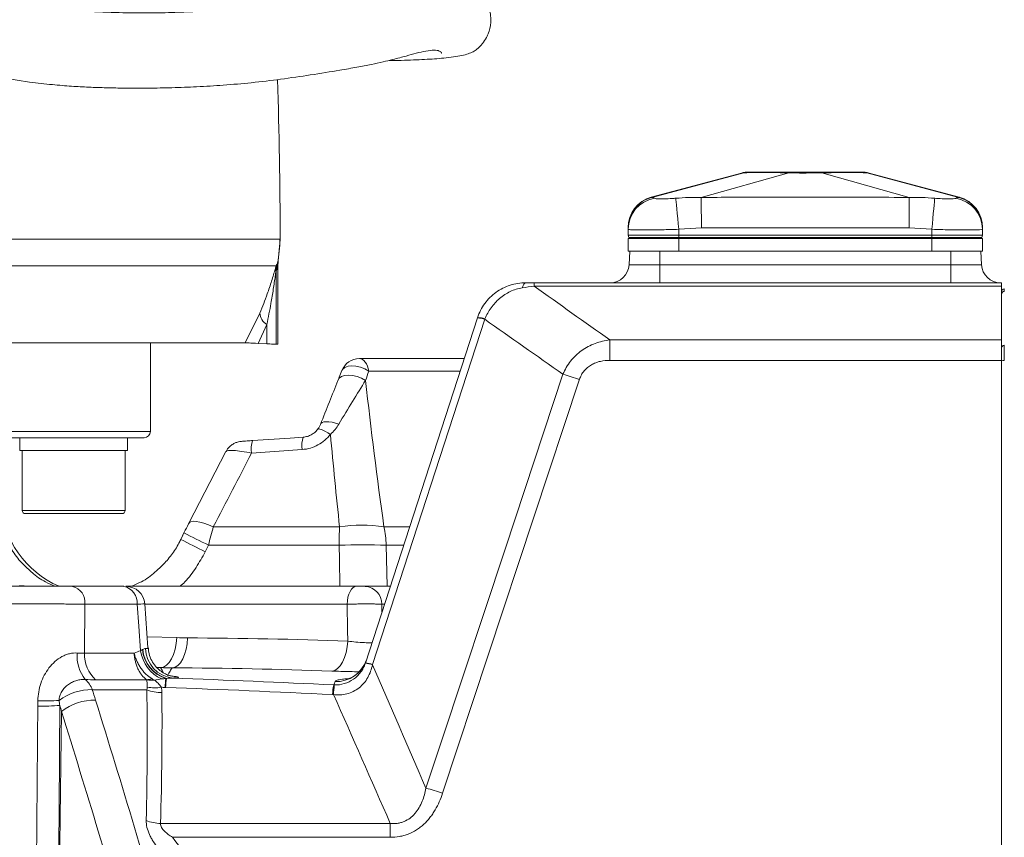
# Model space of a CAD drawing. Header units: millimetres. Extents: x 0 to 8410, y 0 to 5940.
# Tile 63 of 180: x 3878 to 4033, y 2785 to 2914. Entities that reach past the tile are written whole.
import ezdxf

# ---------------------------------------------------------------- set-up
doc = ezdxf.new("R2010")
doc.units = ezdxf.units.MM
doc.header["$LTSCALE"] = 10

msp = doc.modelspace()

# ---------------------------------------------------------------- linework, layer by layer
at = {"color": 7, "linetype": 'Continuous', "lineweight": 0}
for p, q in [((3991.94, 2890.22), (3977.69, 2886.4)), ((4026.37, 2886.4), (4012.12, 2890.22)), ((3985.58, 2886.37), (3985.58, 2886.37)), ((3974.03, 2881.32), (3974.03, 2881.53)), ((3974.03, 2881.32), (3974.03, 2880.37)), ((4030.03, 2881.53), (4030.03, 2881.32)), ((4030.03, 2881.32), (4030.03, 2880.37)), ((3918.73, 2876.33), (3919.01, 2879.73)), ((3919.01, 2880.02), (3919.01, 2879.73)), ((3974.03, 2880.37), (3982.03, 2880.37)), ((3974.12, 2880.02), (3974.03, 2880.37)), ((3974.03, 2877.87), (3974.03, 2879.87)), ((3982.03, 2879.87), (3974.03, 2879.87)), ((3982.03, 2880.37), (4022.03, 2880.37)), ((4022.03, 2879.87), (3982.03, 2879.87)), ((4022.03, 2880.37), (4030.03, 2880.37)), ((4030.03, 2879.87), (4022.03, 2879.87)), ((4029.93, 2880.02), (4030.03, 2880.37)), ((4030.03, 2877.87), (4030.03, 2879.87)), ((3974.29, 2877.87), (3974.03, 2877.87)), ((3974.29, 2877.87), (3974.18, 2875.71)), ((3974.29, 2877.87), (3979.03, 2877.87)), ((3979.03, 2877.87), (3980, 2877.87)), ((3982.03, 2877.87), (3980, 2877.87)), ((4022.03, 2877.87), (3982.03, 2877.87)), ((4024.06, 2877.87), (4022.03, 2877.87)), ((4024.06, 2877.87), (4025.03, 2877.87)), ((4025.03, 2877.87), (4029.77, 2877.87)), ((4030.03, 2877.87), (4029.77, 2877.87)), ((4029.77, 2877.87), (4029.88, 2875.71)), ((3918.73, 2876.33), (3918.65, 2875.45)), ((3918.65, 2863.14), (3918.65, 2875.45)), ((3959.18, 2872.87), (4033.03, 2872.87)), ((4033.03, 2872.87), (4033.03, 2872.32)), ((4033.03, 2872.32), (4033.03, 2863.82)), ((3932.49, 2812.73), (3950.22, 2867.3)), ((4033.03, 2863.82), (4033.03, 2860.6)), ((3913.5, 2863.37), (3589.77, 2863.37)), ((3898.53, 2849.37), (3898.53, 2863.37)), ((3915.56, 2863.28), (3916.93, 2863.22)), ((3918.39, 2863.15), (3918.65, 2863.14)), ((3931.56, 2860.87), (3948.13, 2860.87)), ((4033.03, 2710.87), (4033.03, 2860.6)), ((3897.53, 2848.37), (3752.03, 2848.37)), ((3877.9, 2848.37), (3877.9, 2846.37)), ((3894.9, 2846.37), (3894.9, 2848.37)), ((3877.9, 2846.37), (3883.14, 2846.37)), ((3878.26, 2846.37), (3878.26, 2836.87)), ((3883.14, 2846.37), (3894.9, 2846.37)), ((3894.53, 2836.87), (3894.53, 2846.37)), ((3910.45, 2846.17), (3904.61, 2834.88)), ((3883.47, 2836.37), (3878.76, 2836.37)), ((3894.03, 2836.37), (3883.47, 2836.37)), ((3903.82, 2833.32), (3903.32, 2832.28)), ((3886.2, 2824.87), (3894.34, 2824.87)), ((3894.64, 2824.87), (3894.64, 2824.87)), ((3894.64, 2824.87), (3931.09, 2824.87)), ((3932.46, 2824.87), (3936.43, 2824.87)), ((3898.13, 2815.12), (3897.61, 2822.09))]:
    msp.add_line(p, q, dxfattribs=at)
at = {"color": 8, "linetype": 'Continuous', "lineweight": 0}
for p, q in [((3977.77, 2886.37), (3992.32, 2890.25)), ((3985.58, 2886.37), (3999.41, 2890.25)), ((4018.47, 2886.37), (4004.65, 2890.25)), ((4026.29, 2886.37), (4011.74, 2890.25)), ((3985.61, 2881.53), (3982.03, 2881.32)), ((3982.03, 2881.32), (3982.03, 2880.37)), ((4018.44, 2881.53), (3985.61, 2881.53)), ((4022.03, 2881.32), (4018.44, 2881.53)), ((4022.03, 2881.32), (4022.03, 2880.37)), ((3724.78, 2879.75), (3918.96, 2879.75)), ((3974.12, 2880.02), (3982.03, 2880.02)), ((3982.03, 2880.02), (3982.03, 2880.37)), ((3982.03, 2880.02), (4022.03, 2880.02)), ((3982.03, 2879.87), (3982.03, 2880.02)), ((3982.03, 2877.87), (3982.03, 2879.87)), ((4022.03, 2880.02), (4022.03, 2880.37)), ((4022.03, 2880.02), (4029.93, 2880.02)), ((4022.03, 2879.87), (4022.03, 2880.02)), ((4022.03, 2877.87), (4022.03, 2879.87)), ((3979.03, 2877.87), (3979.03, 2875.71)), ((4025.03, 2877.87), (4025.03, 2875.71)), ((3918.61, 2875.96), (3918.73, 2876.33)), ((3918.38, 2875.52), (3585.47, 2875.52)), ((3918.53, 2875.03), (3918.39, 2874.79)), ((3918.39, 2874.79), (3918.39, 2863.15)), ((3918.48, 2875.77), (3918.61, 2875.96)), ((3918.65, 2875.45), (3918.53, 2875.03)), ((3974.18, 2875.71), (3979.03, 2875.71)), ((3979.03, 2875.71), (4025.03, 2875.71)), ((3979.03, 2875.71), (3979.03, 2872.87)), ((4025.03, 2875.71), (4025.03, 2872.87)), ((4025.03, 2875.71), (4029.88, 2875.71)), ((3959.18, 2872.32), (3959.18, 2872.87)), ((4033.03, 2872.32), (3959.18, 2872.32)), ((3913.5, 2863.37), (3915.81, 2868.07)), ((3951.36, 2867.09), (3933.63, 2812.52)), ((3916.93, 2866.27), (3915.56, 2863.28)), ((3916.93, 2863.22), (3916.93, 2866.27)), ((3971.14, 2860.6), (3971.14, 2863.82)), ((3971.14, 2863.82), (4033.03, 2863.82)), ((4033.03, 2860.6), (3971.14, 2860.6)), ((3947.49, 2858.9), (3933.04, 2858.9)), ((3966.34, 2857.6), (3944.69, 2792.16)), ((3752.03, 2849.37), (3898.53, 2849.37)), ((3922.52, 2846.5), (3914.51, 2845.95)), ((3878.26, 2836.87), (3883.28, 2836.87)), ((3883.28, 2836.87), (3894.53, 2836.87)), ((3908.46, 2834.28), (3928.41, 2834.28)), ((3935.43, 2834.28), (3939.49, 2834.28)), ((3907.69, 2831.38), (3907.18, 2830.34)), ((3928.34, 2831.38), (3907.69, 2831.38)), ((3935.8, 2831.38), (3935.93, 2824.87)), ((3938.55, 2831.38), (3935.8, 2831.38)), ((3888.16, 2822.03), (3888.09, 2814.28)), ((3896.41, 2822.03), (3888.16, 2822.03)), ((3929.61, 2822.03), (3897.61, 2822.03)), ((3935.09, 2822.03), (3935.12, 2820.82)), ((3935.51, 2822.03), (3935.09, 2822.03)), ((3898, 2816.88), (3902.71, 2816.76)), ((3888.09, 2814.28), (3895.94, 2814.28)), ((3900.12, 2812.02), (3899.55, 2812.04)), ((3897.92, 2810.1), (3889.86, 2810.1)), ((3897.96, 2808.53), (3889.32, 2808.53)), ((3900.12, 2787.39), (3936.43, 2787.39)), ((3936.43, 2785.19), (3936.43, 2787.39)), ((3936.43, 2785.19), (3901.99, 2785.19))]:
    msp.add_line(p, q, dxfattribs=at)
at = {"color": 8, "linetype": 'Continuous', "lineweight": 0, "flags": 128}
for points in [[(4012.13, 2890.22), (4012.05, 2890.22), (4011.74, 2890.25), (4011.74, 2890.25), (4011.74, 2890.25)], [(3977.69, 2886.4), (3977.69, 2886.41), (3977.77, 2886.37), (3977.77, 2886.37), (3977.77, 2886.37)], [(3982.03, 2881.32), (3981.95, 2882.19), (3981.87, 2883.03), (3981.8, 2883.82), (3981.73, 2884.53), (3981.67, 2885.14), (3981.63, 2885.64), (3981.59, 2886), (3981.57, 2886.23)], [(4022.49, 2886.23), (4022.46, 2886), (4022.43, 2885.64), (4022.38, 2885.14), (4022.33, 2884.53), (4022.26, 2883.82), (4022.19, 2883.03), (4022.11, 2882.19), (4022.03, 2881.32)], [(3957.3, 2872.07), (3957.36, 2872.26), (3957.42, 2872.42), (3957.49, 2872.55), (3957.55, 2872.67), (3957.62, 2872.76), (3957.7, 2872.82), (3957.77, 2872.86), (3957.84, 2872.87)], [(3931.56, 2860.87), (3931.8, 2860.84), (3932.03, 2860.73), (3932.26, 2860.56), (3932.46, 2860.33), (3932.65, 2860.04), (3932.81, 2859.7), (3932.94, 2859.31), (3933.04, 2858.9)], [(3928.77, 2858.98), (3928.93, 2859.23), (3929.27, 2859.49), (3929.75, 2859.66), (3930.34, 2859.71), (3931.01, 2859.66), (3931.71, 2859.5), (3932.4, 2859.24), (3933.04, 2858.9)], [(3928.15, 2857.4), (3928.34, 2857.76), (3928.7, 2858.04), (3929.19, 2858.21), (3929.79, 2858.27), (3930.47, 2858.22), (3931.18, 2858.05), (3931.88, 2857.78), (3932.52, 2857.42)], [(3942.07, 2792.96), (3944.58, 2800.55), (3954.62, 2830.89), (3963.72, 2858.4)], [(3924.92, 2849.66), (3924.99, 2849.74), (3925.12, 2849.77), (3925.31, 2849.74), (3925.56, 2849.66), (3925.86, 2849.53), (3926.2, 2849.36), (3926.57, 2849.14), (3926.96, 2848.89)], [(3925.39, 2850.45), (3925.47, 2850.63), (3925.66, 2850.77), (3925.93, 2850.86), (3926.3, 2850.9), (3926.73, 2850.88), (3927.22, 2850.8), (3927.75, 2850.68), (3928.3, 2850.51)], [(3904.61, 2834.88), (3904.68, 2834.96), (3904.91, 2835.09), (3905.26, 2835.15), (3905.74, 2835.12), (3906.31, 2835.02), (3906.97, 2834.84), (3907.69, 2834.59), (3908.46, 2834.28)], [(3928.44, 2824.87), (3928.38, 2829.12), (3928.34, 2831.38)], [(3931.09, 2824.87), (3930.81, 2824.82), (3930.54, 2824.66), (3930.29, 2824.4), (3930.07, 2824.05), (3929.88, 2823.62), (3929.74, 2823.13), (3929.65, 2822.59), (3929.61, 2822.03)], [(3896.97, 2814.69), (3896.68, 2818.55), (3896.41, 2822.03)], [(3929.73, 2816.21), (3929.69, 2817.95), (3929.61, 2822.03)], [(3902.71, 2816.76), (3902.61, 2815.82), (3902.43, 2814.93), (3902.18, 2814.11), (3901.85, 2813.4), (3901.47, 2812.81), (3901.04, 2812.38), (3900.58, 2812.11), (3900.12, 2812.02)], [(3904.39, 2816.72), (3904.32, 2815.8), (3904.17, 2814.91), (3903.93, 2814.1), (3903.63, 2813.39), (3903.27, 2812.8), (3902.86, 2812.37), (3902.41, 2812.09), (3901.95, 2811.99)], [(3929.73, 2816.21), (3929.64, 2815.29), (3929.47, 2814.41), (3929.21, 2813.6), (3928.9, 2812.89), (3928.52, 2812.3), (3928.11, 2811.86), (3927.66, 2811.58), (3927.2, 2811.47)]]:
    msp.add_lwpolyline(points, dxfattribs=at)
at = {"color": 7, "linetype": 'Continuous', "lineweight": 0, "flags": 128}
for points in [[(3914.66, 2847.92), (3920.61, 2848.32), (3922.67, 2848.46)], [(3903.82, 2833.32), (3903.47, 2832.59), (3903.32, 2832.28)]]:
    msp.add_lwpolyline(points, dxfattribs=at)
at = {"color": 7, "linetype": 'Continuous', "lineweight": 0}
for centre, radius, start, end in [((3037.39, 2877.87), 881.64, 0.1394, 1.76205), ((3993.15, 2885.37), 5, 90, 104.1818), ((4010.9, 2885.37), 5, 75.8176, 90), ((3979.03, 2881.59), 5, 105.5802, 180), ((4025.03, 2881.59), 5, 0, 74.4299), ((3974.32, 2880.07), 0.2, 195, 270), ((4029.74, 2880.07), 0.2, 270, 345), ((3971.18, 2875.87), 3, 270, 357), ((4032.88, 2875.87), 3, 183, 270), ((4033.53, 2871.41), 0.5, 95, 180), ((3931.56, 2857.87), 3, 90, 158.3923), ((3897.53, 2849.37), 1, 270, 0), ((3890.3, 2839.07), 15.5, 184, 246.355), ((3878.76, 2836.87), 0.5, 180, 270), ((3894.03, 2836.87), 0.5, 270, 0), ((3894.64, 2821.87), 3, 4.3582, 90.0011)]:
    msp.add_arc(centre, radius, start, end, dxfattribs=at)
at = {"color": 8, "linetype": 'Continuous', "lineweight": 0}
for centre, radius, start, end in [((3979.01, 2881.31), 4.98, 99.531, 179.9038), ((4025.04, 2881.31), 4.98, 0.0964, 80.4688), ((3898.96, 2879.7), 20.01, 349.2213, 0.1218), ((3922.23, 2874.8), 3.91, 169.4759, 184.8587), ((3923.38, 2874.8), 4.99, 168.7956, 180.1422), ((3923.44, 2875.06), 4.91, 169.4293, 180.399), ((4033.49, 2871.04), 0.462, 90.5895, 175.9168), ((3918.14, 2868.27), 2.34, 185.0974, 238.7648), ((3950.22, 2864.07), 3.23, 69.2272, 90.0011), ((3950.39, 2864.56), 2.78, 68.8381, 93.2005), ((4033.49, 2862.52), 0.461, 90.4075, 175.7205), ((4033.38, 2858.44), 2.13, 87.1209, 99.419), ((3947.32, 2800.46), 60.21, 71.5855, 74.1949), ((3926.75, 2847.16), 4.29, 162.3392, 188.9316), ((3918.74, 2846.61), 4.29, 162.3391, 188.9326), ((4003.04, 2830.92), 74.7, 177.4279, 179.6508), ((3931.92, 2810.18), 24.35, 81.7182, 98.2818), ((3920.35, 2830.9), 15.45, 1.7804, 12.6243), ((3958.14, 2936.87), 116.93, 242.3208, 244.4392), ((3957.66, 2935.88), 116.98, 242.3209, 244.4384), ((3932.07, 2675.84), 155.58, 88.6273, 91.3727), ((3885.59, 2822.35), 2.59, 352.7767, 76.3719), ((3893.81, 2822.31), 2.61, 353.84, 78.4911), ((3932.28, 2822.06), 2.81, 359.3071, 86.3399), ((3892.71, 2813.78), 5.78, 174.6101, 219.1277), ((3893.68, 2814.18), 5.6, 178.9436, 226.8894), ((3902.72, 2815.51), 5.81, 188.0795, 245.4975), ((3902.58, 2815.4), 5.35, 185.7287, 252.4113), ((3902.58, 2815.39), 5.31, 185.4924, 253.1493), ((3902.56, 2815.15), 4.81, 181.4599, 264.0199), ((3927.91, 2814.8), 4.99, 267.6715, 341.9714), ((3932.31, 2809.03), 3.67, 69.1373, 87.339), ((3932.49, 2809.5), 3.23, 69.2255, 90.0013), ((3885.99, 2807.41), 3.52, 18.6134, 50.5805), ((3897.74, 2812.72), 2.63, 273.9739, 292.1061), ((3898.63, 2813.87), 3.86, 259.687, 277.8454), ((3920.55, 2807.94), 19.73, 173.1268, 177.2531), ((3920.71, 2807.97), 19.81, 173.2409, 177.3764), ((3936.01, 2807.47), 8.7, 168.0156, 178.1459), ((3940.86, 2807.47), 13.4, 172.2724, 178.8266), ((3889.16, 2800.18), 8.36, 88.8467, 127.3839), ((3900.24, 2813.85), 5.79, 246.7754, 270.9221), ((3899.24, 2814.15), 5.34, 256.9309, 280.5819), ((3881.06, 2849.27), 43.35, 269.5375, 274.1593), ((3882.05, 2852.83), 46.06, 268.3474, 272.53), ((3889.55, 2798.75), 8.12, 87.843, 128.764), ((3925.68, 2735.05), 60.19, 71.5853, 74.1968), ((3900.18, 2793.43), 6.05, 247.2962, 269.3961)]:
    msp.add_arc(centre, radius, start, end, dxfattribs=at)
at = {"color": 7, "linetype": 'Continuous', "lineweight": 0}
for points, knots in [([(3936.06, 2907.98), (3936.77, 2908), (3938.91, 2908.04), (3941.89, 2908.16), (3945.19, 2908.38), (3947.85, 2908.75), (3949.23, 2909.2), (3949.83, 2909.56), (3950.14, 2909.8), (3950.41, 2910.05), (3950.65, 2910.3), (3950.81, 2910.47), (3951.15, 2910.87), (3951.61, 2911.55), (3951.99, 2912.43), (3952.23, 2913.25), (3952.34, 2914.2), (3952.31, 2915.21), (3952.01, 2916.52), (3951.37, 2917.78), (3950.37, 2918.91), (3949.67, 2919.42), (3948.87, 2919.9), (3948, 2920.25), (3947.07, 2920.57), (3945.94, 2920.91), (3944.53, 2921.27), (3942.97, 2921.47), (3941.54, 2921.45), (3940.16, 2921.26), (3938.9, 2920.99), (3937.61, 2920.67), (3936.23, 2920.29), (3934.62, 2919.86), (3932.72, 2919.42), (3930.37, 2918.92), (3927.47, 2918.38), (3924.07, 2917.8), (3920.41, 2917.23), (3916.74, 2916.72), (3913.15, 2916.31), (3909.65, 2915.99), (3906.11, 2915.76), (3902.35, 2915.59), (3898.17, 2915.51), (3893.51, 2915.55), (3888.26, 2915.75), (3883.26, 2916.18), (3878.98, 2916.75), (3875.83, 2917.29), (3873.03, 2917.86), (3870.2, 2918.52), (3866.99, 2919.41), (3863.61, 2920.51), (3860.34, 2921.74), (3857.44, 2922.97), (3854.85, 2924.17), (3852.66, 2925.27), (3850.65, 2926.34), (3848.51, 2927.54), (3845.91, 2929.09), (3842.8, 2931.09), (3839.37, 2933.55), (3836.04, 2936.26), (3833.19, 2938.88), (3831.01, 2941.09), (3829.43, 2942.81), (3827.94, 2944.51), (3826.14, 2946.68), (3823.71, 2949.82), (3820.89, 2953.79), (3817.88, 2958.37), (3813.83, 2964.91), (3808.95, 2973.34), (3803.83, 2982.92), (3799.29, 2991.9), (3795.23, 3000.16), (3791.15, 3008.49), (3787.1, 3016.84), (3783.22, 3025.07), (3779.68, 3032.86), (3776.49, 3039.86), (3773.64, 3045.92), (3771.43, 3050.54), (3769.78, 3054.04), (3768.42, 3056.96), (3766.86, 3060.39), (3765.03, 3064.51), (3763.33, 3068.49), (3761.91, 3072.09), (3760.8, 3075.21), (3759.81, 3078.18), (3758.84, 3081.17), (3758.06, 3083.94), (3757.44, 3086.43), (3757.01, 3088.21), (3756.7, 3089.47), (3756.49, 3090.32), (3756.3, 3091.08), (3756.11, 3091.77), (3755.9, 3092.55), (3755.61, 3093.6), (3755.22, 3095.01), (3754.78, 3096.74), (3754.41, 3098.62), (3754.19, 3099.92), (3754.08, 3100.58)], [0, 0, 0, 0, 0.011317, 0.034136, 0.056251, 0.083006, 0.108895, 0.114881, 0.119557, 0.122939, 0.124171, 0.125118, 0.125845, 0.128292, 0.130088, 0.13212, 0.133748, 0.136013, 0.139427, 0.144045, 0.14696, 0.151496, 0.158019, 0.166511, 0.176866, 0.188021, 0.2025, 0.214535, 0.224381, 0.232338, 0.239809, 0.247181, 0.255755, 0.265145, 0.275885, 0.28786, 0.302828, 0.318941, 0.33415, 0.347979, 0.360555, 0.371982, 0.382635, 0.39381, 0.405645, 0.418177, 0.431603, 0.445987, 0.454902, 0.462337, 0.468327, 0.474587, 0.482061, 0.490749, 0.498212, 0.505119, 0.511436, 0.516803, 0.521182, 0.52638, 0.5331, 0.541377, 0.551299, 0.561424, 0.569937, 0.576719, 0.581649, 0.585005, 0.591379, 0.599837, 0.610514, 0.622479, 0.634697, 0.659227, 0.683976, 0.70273, 0.721753, 0.740829, 0.759799, 0.778542, 0.79619, 0.811721, 0.825188, 0.836744, 0.842828, 0.848752, 0.856481, 0.865988, 0.876956, 0.884487, 0.892646, 0.901618, 0.910561, 0.922027, 0.932591, 0.941881, 0.946457, 0.950562, 0.954192, 0.957347, 0.960473, 0.964974, 0.972041, 0.98069, 0.990321, 1, 1, 1, 1]), ([(3742.47, 3098.01), (3742.64, 3097.05), (3742.98, 3095.23), (3743.48, 3092.87), (3744.01, 3091), (3744.41, 3089.53), (3744.77, 3088.23), (3745.1, 3086.93), (3745.48, 3085.37), (3745.96, 3083.43), (3746.57, 3080.98), (3747.37, 3078.06), (3748.44, 3074.7), (3749.62, 3071.17), (3750.91, 3067.53), (3752.45, 3063.67), (3754.17, 3059.65), (3755.93, 3055.68), (3757.57, 3052.09), (3758.91, 3049.21), (3760.02, 3046.85), (3761.13, 3044.49), (3762.5, 3041.61), (3764.18, 3038.06), (3766.1, 3034), (3768.14, 3029.59), (3770.12, 3025.26), (3772.04, 3021.05), (3773.87, 3017.08), (3775.6, 3013.35), (3777.13, 3010.11), (3778.43, 3007.4), (3779.65, 3004.84), (3781.01, 3002.04), (3782.68, 2998.6), (3784.6, 2994.69), (3786.57, 2990.7), (3788.36, 2987.12), (3789.83, 2984.2), (3791.11, 2981.69), (3792.78, 2978.46), (3795.11, 2974.01), (3798.32, 2968.11), (3802.09, 2961.44), (3805.7, 2955.38), (3808.96, 2950.22), (3811.53, 2946.41), (3813.94, 2943.04), (3816.05, 2940.28), (3817.82, 2938.08), (3819.27, 2936.38), (3820.65, 2934.82), (3822.29, 2933.04), (3824.5, 2930.77), (3827.35, 2928.07), (3830.77, 2925.15), (3834.47, 2922.36), (3838.06, 2919.95), (3841.22, 2918.05), (3843.87, 2916.57), (3846.12, 2915.39), (3848.34, 2914.28), (3850.88, 2913.09), (3853.81, 2911.81), (3857.69, 2910.23), (3862.5, 2908.49), (3868.28, 2906.73), (3873.99, 2905.43), (3878.91, 2904.64), (3882.87, 2904.19), (3885.98, 2903.94), (3888.83, 2903.78), (3891.64, 2903.69), (3894.77, 2903.63), (3898.24, 2903.63), (3902.04, 2903.7), (3906.02, 2903.84), (3910.23, 2904.1), (3914.68, 2904.5), (3919.31, 2905.06), (3924.04, 2905.75), (3927.99, 2906.39), (3931.1, 2906.93), (3933.36, 2907.37), (3935.21, 2907.77), (3936.69, 2908.13), (3937.9, 2908.44), (3939.17, 2908.78), (3940.62, 2909.18), (3942.19, 2909.55), (3943.47, 2909.7), (3944.23, 2909.54), (3944.54, 2909.27), (3944.51, 2909.18), (3944.5, 2909.15)], [0, 0, 0, 0, 0.015166, 0.028612, 0.037468, 0.045026, 0.052213, 0.059224, 0.067182, 0.077783, 0.089676, 0.102573, 0.11573, 0.127908, 0.139299, 0.15042, 0.161572, 0.172797, 0.182763, 0.190462, 0.195789, 0.201622, 0.209285, 0.218751, 0.229904, 0.241602, 0.253702, 0.264214, 0.274898, 0.285147, 0.293822, 0.300839, 0.306925, 0.314403, 0.323477, 0.334756, 0.346296, 0.356139, 0.364213, 0.370557, 0.376931, 0.391161, 0.408048, 0.427409, 0.449003, 0.461125, 0.47306, 0.483364, 0.492038, 0.499102, 0.504571, 0.508854, 0.514856, 0.522957, 0.533041, 0.544948, 0.557899, 0.569206, 0.578716, 0.586502, 0.592585, 0.598227, 0.6056, 0.614236, 0.6228, 0.637663, 0.653452, 0.669294, 0.683664, 0.693744, 0.702302, 0.710108, 0.718304, 0.726917, 0.738289, 0.750373, 0.763472, 0.778245, 0.794828, 0.81336, 0.834024, 0.857018, 0.871967, 0.885277, 0.896822, 0.90647, 0.9141, 0.921096, 0.932803, 0.946017, 0.960856, 0.977508, 0.993864, 1, 1, 1, 1]), ([(3993.4, 2890.37), (3993.35, 2890.37), (3992.98, 2890.37), (3992.63, 2890.3), (3992.32, 2890.25)], [0, 0, 0, 0, 0.143864, 1, 1, 1, 1]), ([(3992.32, 2890.25), (3992.32, 2890.25), (3992.32, 2890.25), (3992.32, 2890.25), (3992.32, 2890.25)], [0, 0, 0, 0, 0.62558, 1, 1, 1, 1]), ([(3993.4, 2890.37), (3993.69, 2890.37), (3994.28, 2890.37), (3996.22, 2890.37), (3998.13, 2890.37), (3999.35, 2890.37), (3999.65, 2890.37)], [0, 0, 0, 0, 0.297415, 0.594125, 0.901491, 1, 1, 1, 1]), ([(3999.65, 2890.37), (3999.63, 2890.37), (3999.56, 2890.37), (3999.48, 2890.3), (3999.41, 2890.25)], [0, 0, 0, 0, 0.143859, 1, 1, 1, 1]), ([(3999.41, 2890.25), (3999.41, 2890.25), (3999.41, 2890.25), (3999.41, 2890.25), (3999.41, 2890.25)], [0, 0, 0, 0, 0.628693, 1, 1, 1, 1]), ([(3999.65, 2890.37), (4000.94, 2890.37), (4002.54, 2890.37), (4004.11, 2890.37), (4004.41, 2890.37)], [0, 0, 0, 0, 0.8080045, 1, 1, 1, 1]), ([(4004.41, 2890.37), (4004.42, 2890.37), (4004.5, 2890.37), (4004.58, 2890.3), (4004.64, 2890.25)], [0, 0, 0, 0, 0.1438558, 1, 1, 1, 1]), ([(4004.41, 2890.37), (4005.29, 2890.37), (4007.05, 2890.37), (4009.15, 2890.37), (4010.27, 2890.37), (4010.58, 2890.37), (4010.66, 2890.37)], [0, 0, 0, 0, 0.297414, 0.594124, 0.90149, 1, 1, 1, 1]), ([(4004.64, 2890.25), (4004.64, 2890.25), (4004.64, 2890.25), (4004.65, 2890.25), (4004.65, 2890.25)], [0, 0, 0, 0, 0.6280476, 1, 1, 1, 1]), ([(4010.66, 2890.37), (4010.71, 2890.37), (4011.07, 2890.37), (4011.43, 2890.3), (4011.74, 2890.25)], [0, 0, 0, 0, 0.1438528, 1, 1, 1, 1]), ([(4011.74, 2890.25), (4011.74, 2890.25), (4011.74, 2890.25), (4011.74, 2890.25), (4011.74, 2890.25)], [0, 0, 0, 0, 0.628693, 1, 1, 1, 1]), ([(3950.23, 2867.34), (3950.49, 2868.15), (3950.87, 2868.89), (3951.87, 2870.26), (3952.46, 2870.85), (3953.48, 2871.59), (3953.84, 2871.81), (3954.58, 2872.19), (3954.97, 2872.35), (3956.18, 2872.74), (3957, 2872.87), (3957.84, 2872.87)], [0, 0, 0, 0, 0.25, 0.25, 0.5, 0.5, 0.625, 0.625, 0.75, 0.75, 1, 1, 1, 1]), ([(3915.56, 2863.28), (3915, 2863.31), (3913.96, 2863.36), (3913.64, 2863.37), (3913.5, 2863.37)], [0, 0, 0, 0, 0.5294672, 1, 1, 1, 1]), ([(3918.39, 2863.15), (3918.3, 2863.15), (3918.14, 2863.16), (3917.45, 2863.19), (3917, 2863.21), (3916.93, 2863.22)], [0, 0, 0, 0, 0.459525, 0.91904, 1, 1, 1, 1]), ([(3928.77, 2858.98), (3928.64, 2858.63), (3928.44, 2858.14), (3928.25, 2857.66), (3928.19, 2857.52)], [0, 0, 0, 0, 0.70064, 1, 1, 1, 1]), ([(3925.39, 2850.45), (3925.87, 2851.67), (3926.34, 2852.86), (3927.26, 2855.18), (3927.72, 2856.31), (3928.15, 2857.4)], [0, 0, 0, 0, 0.5, 0.5, 1, 1, 1, 1]), ([(3922.67, 2848.46), (3922.89, 2848.48), (3923.11, 2848.52), (3923.54, 2848.65), (3923.75, 2848.74), (3924.14, 2848.95), (3924.32, 2849.07), (3924.64, 2849.35), (3924.79, 2849.5), (3924.92, 2849.66)], [0, 0, 0, 0, 0.25, 0.25, 0.5, 0.5, 0.75, 0.75, 1, 1, 1, 1]), ([(3924.92, 2849.66), (3925.02, 2849.79), (3925.11, 2849.92), (3925.27, 2850.18), (3925.34, 2850.31), (3925.39, 2850.45)], [0, 0, 0, 0, 0.5, 0.5, 1, 1, 1, 1]), ([(3913.96, 2847.87), (3913.91, 2847.86), (3913.65, 2847.84), (3913.25, 2847.82), (3912.98, 2847.79), (3912.86, 2847.78), (3912.77, 2847.77), (3912.58, 2847.75), (3912.24, 2847.67), (3911.79, 2847.5), (3911.25, 2847.16), (3910.76, 2846.71), (3910.56, 2846.3), (3910.49, 2846.15)], [0, 0, 0, 0, 0.032199, 0.172508, 0.322027, 0.365985, 0.389554, 0.416662, 0.50197, 0.5981, 0.716559, 0.897643, 1, 1, 1, 1]), ([(3913.96, 2847.87), (3913.96, 2847.87), (3914.16, 2847.88), (3914.41, 2847.9), (3914.66, 2847.92)], [0, 0, 0, 0, 0.014747, 1, 1, 1, 1]), ([(3904.62, 2834.88), (3904.59, 2834.83), (3904.34, 2834.36), (3904.07, 2833.82), (3903.84, 2833.35), (3903.83, 2833.31)], [0, 0, 0, 0, 0.1037616, 0.9365459, 1, 1, 1, 1]), ([(3903.3, 2832.29), (3903.25, 2832.18), (3902.91, 2831.38), (3902.02, 2830.05), (3900.73, 2828.41), (3899.71, 2827.54), (3899.25, 2827.14)], [0, 0, 0, 0, 0.055484, 0.390475, 0.723547, 1, 1, 1, 1]), ([(3879.42, 2827.41), (3879.54, 2827.29), (3880.28, 2826.55), (3881.64, 2825.65), (3882.93, 2825.09), (3883.43, 2824.87)], [0, 0, 0, 0, 0.114723, 0.655078, 1, 1, 1, 1]), ([(3895.5, 2824.87), (3895.94, 2825.06), (3897.18, 2825.57), (3898.45, 2826.38), (3899.17, 2827.06), (3899.27, 2827.15)], [0, 0, 0, 0, 0.326369, 0.914902, 1, 1, 1, 1]), ([(3876.12, 2824.87), (3876.42, 2824.87), (3876.74, 2824.87), (3877.28, 2824.87), (3877.47, 2824.87), (3877.86, 2824.87), (3878.06, 2824.87), (3878.68, 2824.87), (3879.11, 2824.87), (3880.02, 2824.87), (3880.49, 2824.87), (3881.19, 2824.87), (3881.42, 2824.87), (3881.9, 2824.87), (3882.14, 2824.87), (3882.84, 2824.87), (3883.3, 2824.87), (3883.97, 2824.87), (3884.2, 2824.87), (3884.63, 2824.87), (3884.84, 2824.87), (3885.46, 2824.87), (3885.84, 2824.87), (3886.2, 2824.87)], [0, 0, 0, 0, 0.125, 0.125, 0.1875, 0.1875, 0.25, 0.25, 0.375, 0.375, 0.5, 0.5, 0.5625, 0.5625, 0.625, 0.625, 0.75, 0.75, 0.8125, 0.8125, 0.875, 0.875, 1, 1, 1, 1]), ([(3931.09, 2824.87), (3931.2, 2824.87), (3931.33, 2824.87), (3931.59, 2824.87), (3931.73, 2824.87), (3931.98, 2824.87), (3932.1, 2824.87), (3932.31, 2824.87), (3932.39, 2824.87), (3932.46, 2824.87)], [0, 0, 0, 0, 0.25, 0.25, 0.5, 0.5, 0.75, 0.75, 1, 1, 1, 1]), ([(3902, 2810.65), (3902.01, 2810.64), (3902.03, 2810.64), (3901.93, 2810.66), (3901.66, 2810.72), (3901.17, 2810.88), (3900.52, 2811.2), (3899.81, 2811.72), (3899.12, 2812.44), (3898.57, 2813.38), (3898.23, 2814.3), (3898.2, 2814.9), (3898.19, 2815.12)], [0, 0, 0, 0, 0.018389, 0.104148, 0.172574, 0.252741, 0.35795, 0.477864, 0.611173, 0.758419, 0.913962, 1, 1, 1, 1]), ([(3932.59, 2813.04), (3932.58, 2813.01), (3932.49, 2812.64), (3932.1, 2812.04), (3931.52, 2811.31), (3930.91, 2810.81), (3930.38, 2810.49), (3929.98, 2810.31), (3929.73, 2810.23), (3929.63, 2810.21), (3929.66, 2810.21), (3929.66, 2810.21)], [0, 0, 0, 0, 0.009586, 0.157219, 0.293354, 0.420114, 0.541445, 0.667079, 0.805801, 0.970829, 1, 1, 1, 1])]:
    msp.add_open_spline(points, degree=3, knots=knots, dxfattribs=at)
at = {"color": 8, "linetype": 'Continuous', "lineweight": 0}
for points, knots in [([(3992.32, 2890.25), (3992.32, 2890.25), (3992.11, 2890.25), (3991.87, 2890.21), (3991.93, 2890.22), (3991.93, 2890.22)], [0, 0, 0, 0, 0.000023, 0.953789, 1, 1, 1, 1]), ([(3999.41, 2890.25), (3998.8, 2890.26), (3997.55, 2890.28), (3995.89, 2890.29), (3994.46, 2890.29), (3993.19, 2890.29), (3992.63, 2890.26), (3992.32, 2890.25)], [0, 0, 0, 0, 0.189386, 0.384541, 0.567317, 0.756314, 1, 1, 1, 1]), ([(4004.65, 2890.25), (4004.65, 2890.25), (4003.86, 2890.25), (4002.52, 2890.21), (4000.78, 2890.22), (3999.83, 2890.25), (3999.41, 2890.25), (3999.41, 2890.25)], [0, 0, 0, 0, 0.000012, 0.47641, 0.734942, 0.999991, 1, 1, 1, 1]), ([(4011.74, 2890.25), (4011.5, 2890.26), (4011.03, 2890.28), (4009.93, 2890.29), (4008.57, 2890.29), (4006.84, 2890.29), (4005.43, 2890.26), (4004.64, 2890.25)], [0, 0, 0, 0, 0.189386, 0.38454, 0.567317, 0.756315, 1, 1, 1, 1]), ([(3974.03, 2881.53), (3974.08, 2882.08), (3974.19, 2883.18), (3975.01, 2884.64), (3976.21, 2885.8), (3977.25, 2886.18), (3977.77, 2886.37)], [0, 0, 0, 0, 0.250001, 0.5, 0.749999, 1, 1, 1, 1]), ([(3977.77, 2886.37), (3977.77, 2886.37), (3977.95, 2886.37), (3978.02, 2886.38), (3978.13, 2886.28), (3978.19, 2886.23)], [0, 0, 0, 0, 0.000013, 0.497791, 1, 1, 1, 1]), ([(3978.19, 2886.23), (3978.26, 2886.2), (3978.39, 2886.14), (3979.09, 2886.12), (3980.06, 2886.13), (3980.96, 2886.18), (3981.47, 2886.22), (3981.57, 2886.23)], [0, 0, 0, 0, 0.230068, 0.45964, 0.700153, 0.942983, 1, 1, 1, 1]), ([(3981.57, 2886.23), (3982.24, 2886.28), (3983.58, 2886.38), (3984.91, 2886.37), (3985.58, 2886.37), (3985.58, 2886.37)], [0, 0, 0, 0, 0.498894, 0.999985, 1, 1, 1, 1]), ([(3985.58, 2886.37), (3985.58, 2886.37), (3988.92, 2886.37), (3995.58, 2886.41), (4006.55, 2886.42), (4014.18, 2886.37), (4018.47, 2886.37), (4018.47, 2886.37)], [0, 0, 0, 0, 0.000002, 0.304024, 0.608048, 0.999998, 1, 1, 1, 1]), ([(3985.61, 2881.53), (3985.61, 2882.08), (3985.6, 2883.18), (3985.59, 2884.64), (3985.59, 2885.8), (3985.58, 2886.18), (3985.58, 2886.37)], [0, 0, 0, 0, 0.250002, 0.500001, 0.75, 1, 1, 1, 1]), ([(4018.44, 2881.53), (4018.45, 2882.08), (4018.45, 2883.18), (4018.46, 2884.64), (4018.47, 2885.8), (4018.47, 2886.18), (4018.47, 2886.37)], [0, 0, 0, 0, 0.2500015, 0.5000006, 0.7500005, 1, 1, 1, 1]), ([(4018.47, 2886.37), (4018.47, 2886.37), (4019.14, 2886.37), (4020.47, 2886.38), (4021.81, 2886.28), (4022.49, 2886.23)], [0, 0, 0, 0, 0.000015, 0.497798, 1, 1, 1, 1]), ([(4022.49, 2886.23), (4022.88, 2886.2), (4023.67, 2886.14), (4024.7, 2886.12), (4025.49, 2886.13), (4025.81, 2886.18), (4025.86, 2886.22), (4025.87, 2886.23)], [0, 0, 0, 0, 0.230071, 0.459642, 0.700156, 0.942984, 1, 1, 1, 1]), ([(4025.87, 2886.23), (4025.9, 2886.28), (4025.96, 2886.38), (4026.29, 2886.37), (4026.29, 2886.37), (4026.29, 2886.37)], [0, 0, 0, 0, 0.498892, 0.999985, 1, 1, 1, 1]), ([(4026.29, 2886.37), (4026.29, 2886.37), (4026.29, 2886.37), (4026.39, 2886.41), (4026.38, 2886.41), (4026.37, 2886.41)], [0, 0, 0, 0, 0.000003, 0.5, 1, 1, 1, 1]), ([(4026.29, 2886.37), (4026.81, 2886.18), (4027.84, 2885.8), (4029.05, 2884.64), (4029.87, 2883.18), (4029.98, 2882.08), (4030.03, 2881.53)], [0, 0, 0, 0, 0.249998, 0.5, 0.749998, 1, 1, 1, 1]), ([(3982.03, 2881.32), (3981.13, 2881.29), (3979.33, 2881.24), (3976.94, 2881.21), (3975.13, 2881.21), (3974.17, 2881.25), (3974.07, 2881.3), (3974.03, 2881.32)], [0, 0, 0, 0, 0.214554, 0.429112, 0.6436, 0.858065, 1, 1, 1, 1]), ([(4030.03, 2881.32), (4029.94, 2881.29), (4029.76, 2881.24), (4028.39, 2881.21), (4026.36, 2881.21), (4024.11, 2881.25), (4022.62, 2881.3), (4022.03, 2881.32)], [0, 0, 0, 0, 0.214554, 0.429113, 0.6436, 0.858064, 1, 1, 1, 1]), ([(3918.96, 2879.75), (3918.98, 2879.75), (3919, 2879.75), (3919.01, 2879.74), (3919.01, 2879.73)], [0, 0, 0, 0, 0.670226, 1, 1, 1, 1]), ([(3915.81, 2868.07), (3916.22, 2869.09), (3916.92, 2870.82), (3917.69, 2873.16), (3918.15, 2874.74), (3918.33, 2875.35), (3918.38, 2875.52)], [0, 0, 0, 0, 0.372515, 0.632951, 0.899759, 1, 1, 1, 1]), ([(3918.39, 2874.79), (3918.39, 2874.78), (3918.38, 2874.75), (3918.35, 2874.62), (3918.34, 2874.51), (3918.33, 2874.47)], [0, 0, 0, 0, 0.221448, 0.776271, 1, 1, 1, 1]), ([(3918.38, 2875.52), (3918.41, 2875.61), (3918.46, 2875.74), (3918.48, 2875.77), (3918.48, 2875.77)], [0, 0, 0, 0, 0.751971, 1, 1, 1, 1]), ([(3918.33, 2874.47), (3918.3, 2874.28), (3918.19, 2873.5), (3917.94, 2871.8), (3917.53, 2869.26), (3917.15, 2867.39), (3916.93, 2866.27)], [0, 0, 0, 0, 0.080854, 0.3358296, 0.6046551, 1, 1, 1, 1]), ([(3957.3, 2872.07), (3956.96, 2872.03), (3956.64, 2871.95), (3956, 2871.75), (3955.69, 2871.62), (3955.09, 2871.33), (3954.8, 2871.17), (3954.24, 2870.8), (3953.97, 2870.6), (3953.21, 2869.95), (3952.76, 2869.46), (3951.97, 2868.37), (3951.65, 2867.78), (3951.39, 2867.16)], [0, 0, 0, 0, 0.125, 0.125, 0.25, 0.25, 0.375, 0.375, 0.5, 0.5, 0.75, 0.75, 1, 1, 1, 1]), ([(4033.48, 2871.91), (4033.48, 2871.9), (4033.48, 2871.87), (4033.48, 2871.69), (4033.48, 2871.52), (4033.48, 2871.5)], [0, 0, 0, 0, 0.3655, 0.913766, 1, 1, 1, 1]), ([(3963.72, 2858.4), (3963.87, 2858.78), (3964.05, 2859.14), (3964.46, 2859.84), (3964.69, 2860.17), (3965.19, 2860.81), (3965.46, 2861.11), (3966.05, 2861.66), (3966.36, 2861.92), (3967.02, 2862.39), (3967.36, 2862.6), (3968.07, 2862.97), (3968.44, 2863.13), (3969.57, 2863.55), (3970.34, 2863.73), (3971.14, 2863.82)], [0, 0, 0, 0, 0.125, 0.125, 0.25, 0.25, 0.375, 0.375, 0.5, 0.5, 0.625, 0.625, 0.75, 0.75, 1, 1, 1, 1]), ([(4033.48, 2862.98), (4033.48, 2862.8), (4033.48, 2862.42), (4033.48, 2861.57), (4033.48, 2860.91), (4033.48, 2860.58)], [0, 0, 0, 0, 0.308769, 0.654419, 1, 1, 1, 1]), ([(3971.14, 2860.6), (3970.63, 2860.6), (3970.13, 2860.55), (3969.39, 2860.38), (3969.14, 2860.31), (3968.67, 2860.12), (3968.44, 2860.02), (3968, 2859.76), (3967.79, 2859.62), (3967.4, 2859.29), (3967.23, 2859.12), (3966.9, 2858.72), (3966.76, 2858.51), (3966.52, 2858.07), (3966.42, 2857.84), (3966.34, 2857.6)], [0, 0, 0, 0, 0.25, 0.25, 0.375, 0.375, 0.5, 0.5, 0.625, 0.625, 0.75, 0.75, 0.875, 0.875, 1, 1, 1, 1]), ([(3932.52, 2857.42), (3931.85, 2856.37), (3931.16, 2855.26), (3929.75, 2852.95), (3929.03, 2851.76), (3928.3, 2850.51)], [0, 0, 0, 0, 0.5, 0.5, 1, 1, 1, 1]), ([(3926.96, 2848.89), (3926.7, 2848.55), (3926.4, 2848.24), (3925.74, 2847.68), (3925.38, 2847.43), (3924.62, 2847.02), (3924.21, 2846.85), (3923.38, 2846.6), (3922.95, 2846.53), (3922.52, 2846.5)], [0, 0, 0, 0, 0.25, 0.25, 0.5, 0.5, 0.75, 0.75, 1, 1, 1, 1]), ([(3914.51, 2845.95), (3913.99, 2846.04), (3912.92, 2846.24), (3911.62, 2846.37), (3910.8, 2846.35), (3910.5, 2846.25), (3910.48, 2846.17), (3910.47, 2846.16)], [0, 0, 0, 0, 0.250389, 0.514985, 0.75258, 0.965178, 1, 1, 1, 1]), ([(3874.24, 2837.99), (3874.32, 2837.18), (3874.5, 2835.57), (3875.24, 2833.19), (3876.38, 2830.91), (3877.77, 2828.92), (3878.91, 2827.87), (3879.42, 2827.41)], [0, 0, 0, 0, 0.200133, 0.400266, 0.615539, 0.830811, 1, 1, 1, 1]), ([(3907.18, 2830.34), (3906.72, 2829.5), (3905.79, 2827.82), (3904.43, 2825.98), (3903.46, 2825.1), (3903.2, 2824.87)], [0, 0, 0, 0, 0.424007, 0.848013, 1, 1, 1, 1]), ([(3888.16, 2822.03), (3887.65, 2822.04), (3887.1, 2822.05), (3886.22, 2822.06), (3885.92, 2822.07), (3885.3, 2822.07), (3884.98, 2822.08), (3884.01, 2822.09), (3883.36, 2822.09), (3882.35, 2822.1), (3882.01, 2822.1), (3881.33, 2822.1), (3881, 2822.1), (3880, 2822.1), (3879.34, 2822.1), (3878.04, 2822.09), (3877.42, 2822.09), (3876.54, 2822.08), (3876.25, 2822.07), (3875.69, 2822.07), (3875.42, 2822.06), (3874.65, 2822.05), (3874.18, 2822.04), (3873.76, 2822.03)], [0, 0, 0, 0, 0.125, 0.125, 0.1875, 0.1875, 0.25, 0.25, 0.375, 0.375, 0.4375, 0.4375, 0.5, 0.5, 0.625, 0.625, 0.75, 0.75, 0.8125, 0.8125, 0.875, 0.875, 1, 1, 1, 1]), ([(3897.58, 2822.09), (3897.58, 2822.09), (3897.58, 2822.09), (3897.13, 2822.07), (3896.63, 2822.04), (3896.41, 2822.03)], [0, 0, 0, 0, 0.2872518, 0.7028769, 1, 1, 1, 1]), ([(3935.09, 2822.03), (3934.96, 2822.04), (3934.81, 2822.05), (3934.48, 2822.06), (3934.29, 2822.07), (3933.87, 2822.08), (3933.65, 2822.09), (3933.18, 2822.09), (3932.93, 2822.09), (3932.43, 2822.09), (3932.17, 2822.09), (3931.64, 2822.09), (3931.37, 2822.08), (3930.85, 2822.07), (3930.59, 2822.06), (3930.09, 2822.05), (3929.84, 2822.04), (3929.61, 2822.03)], [0, 0, 0, 0, 0.125, 0.125, 0.25, 0.25, 0.375, 0.375, 0.5, 0.5, 0.625, 0.625, 0.75, 0.75, 0.875, 0.875, 1, 1, 1, 1]), ([(3929.73, 2816.21), (3930.14, 2816.15), (3930.96, 2816.04), (3932.34, 2815.95), (3933.14, 2815.95), (3933.54, 2815.96)], [0, 0, 0, 0, 0.341898, 0.681426, 1, 1, 1, 1]), ([(3880.72, 2806.79), (3880.73, 2807.26), (3880.78, 2807.72), (3880.93, 2808.63), (3881.05, 2809.09), (3881.34, 2809.96), (3881.52, 2810.39), (3881.96, 2811.21), (3882.2, 2811.61), (3882.77, 2812.33), (3883.08, 2812.68), (3883.77, 2813.28), (3884.13, 2813.54), (3884.71, 2813.86), (3884.92, 2813.95), (3885.32, 2814.11), (3885.52, 2814.17), (3886.14, 2814.32), (3886.56, 2814.36), (3886.95, 2814.32)], [0, 0, 0, 0, 0.125, 0.125, 0.25, 0.25, 0.375, 0.375, 0.5, 0.5, 0.625, 0.625, 0.75, 0.75, 0.8125, 0.8125, 0.875, 0.875, 1, 1, 1, 1]), ([(3897.92, 2810.1), (3897.64, 2810.3), (3897.39, 2810.54), (3897.04, 2810.98), (3896.93, 2811.14), (3896.73, 2811.47), (3896.54, 2811.82), (3896.39, 2812.2), (3896.25, 2812.59), (3896.19, 2812.8), (3896.08, 2813.21), (3896.04, 2813.42), (3895.99, 2813.74), (3895.98, 2813.85), (3895.96, 2814.07), (3895.95, 2814.18), (3895.94, 2814.28)], [0, 0, 0, 0, 0.25, 0.25, 0.375, 0.375, 0.5, 0.625, 0.625, 0.75, 0.75, 0.875, 0.875, 0.9375, 0.9375, 1, 1, 1, 1]), ([(3898.72, 2810.28), (3898.41, 2810.47), (3898.1, 2810.71), (3897.67, 2811.12), (3897.53, 2811.27), (3897.26, 2811.59), (3897, 2811.93), (3896.78, 2812.29), (3896.56, 2812.66), (3896.46, 2812.86), (3896.28, 2813.26), (3896.2, 2813.46), (3896.09, 2813.76), (3896.06, 2813.87), (3896, 2814.08), (3895.97, 2814.18), (3895.94, 2814.28)], [0, 0, 0, 0, 0.25, 0.25, 0.375, 0.375, 0.5, 0.625, 0.625, 0.75, 0.75, 0.875, 0.875, 0.9375, 0.9375, 1, 1, 1, 1]), ([(3897.76, 2815.03), (3897.8, 2815.03), (3898.02, 2815.03), (3898.22, 2815.05), (3898.14, 2815.11), (3898.13, 2815.11)], [0, 0, 0, 0, 0.1677946, 0.9154858, 1, 1, 1, 1]), ([(3933.61, 2812.46), (3933.54, 2812.11), (3933.45, 2811.77), (3933.2, 2811.1), (3933.05, 2810.77), (3932.7, 2810.15), (3932.5, 2809.85), (3932.04, 2809.31), (3931.78, 2809.05), (3931.21, 2808.6), (3930.91, 2808.41), (3930.27, 2808.09), (3929.93, 2807.96), (3928.88, 2807.69), (3928.17, 2807.65), (3927.46, 2807.75)], [0, 0, 0, 0, 0.125, 0.125, 0.25, 0.25, 0.375, 0.375, 0.5, 0.5, 0.625, 0.625, 0.75, 0.75, 1, 1, 1, 1]), ([(3927.58, 2809.27), (3928.12, 2809.26), (3928.65, 2809.33), (3929.68, 2809.64), (3930.16, 2809.87), (3930.82, 2810.33), (3931.02, 2810.5), (3931.4, 2810.87), (3931.58, 2811.07), (3931.9, 2811.5), (3932.04, 2811.72), (3932.29, 2812.2), (3932.39, 2812.44), (3932.48, 2812.7)], [0, 0, 0, 0, 0.25, 0.25, 0.5, 0.5, 0.625, 0.625, 0.75, 0.75, 0.875, 0.875, 1, 1, 1, 1]), ([(3900.58, 2811.2), (3900.44, 2811.47), (3900.26, 2811.8), (3900.14, 2811.99), (3900.12, 2812.02)], [0, 0, 0, 0, 0.832015, 1, 1, 1, 1]), ([(3901.95, 2811.99), (3901.86, 2811.84), (3901.75, 2811.67), (3901.5, 2811.25), (3901.37, 2811.01), (3901.23, 2810.73)], [0, 0, 0, 0, 0.5, 0.5, 1, 1, 1, 1]), ([(3931.53, 2811.37), (3931.02, 2811.37), (3929.51, 2811.4), (3928.12, 2811.44), (3927.2, 2811.47)], [0, 0, 0, 0, 0.33233, 1, 1, 1, 1]), ([(3888.22, 2810.13), (3888.01, 2810.14), (3887.78, 2810.14), (3887.33, 2810.09), (3887.11, 2810.05), (3886.65, 2809.92), (3886.42, 2809.83), (3885.97, 2809.62), (3885.76, 2809.5), (3885.35, 2809.21), (3885.15, 2809.04), (3884.81, 2808.68), (3884.65, 2808.47), (3884.39, 2808.04), (3884.28, 2807.8), (3884.13, 2807.32), (3884.09, 2807.07), (3884.08, 2806.82)], [0, 0, 0, 0, 0.125, 0.125, 0.25, 0.25, 0.375, 0.375, 0.5, 0.5, 0.625, 0.625, 0.75, 0.75, 0.875, 0.875, 1, 1, 1, 1]), ([(3897.94, 2810.07), (3897.94, 2810.07), (3897.94, 2810.07), (3897.94, 2810.08), (3897.94, 2810.08), (3897.93, 2810.08), (3897.93, 2810.09), (3897.92, 2810.09), (3897.92, 2810.09), (3897.92, 2810.1)], [0, 0, 0, 0, 0.00002934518, 0.00002934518, 0.00002934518, 0.00005339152, 0.00005339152, 0.00005339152, 0.00006925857, 0.00006925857, 0.00006925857, 0.00006925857]), ([(3898.03, 2808.96), (3898.02, 2809.2), (3898.01, 2809.41), (3897.98, 2809.78), (3897.96, 2809.94), (3897.94, 2810.07)], [0, 0, 0, 0, 0.5, 0.5, 1, 1, 1, 1]), ([(3900.22, 2808.91), (3900.07, 2809.15), (3899.9, 2809.37), (3899.55, 2809.74), (3899.36, 2809.91), (3899.16, 2810.04)], [0, 0, 0, 0, 0.5, 0.5, 1, 1, 1, 1]), ([(3901.97, 2810.66), (3902.19, 2810.64), (3902.91, 2810.57), (3903.1, 2810.47), (3902.67, 2810.4), (3902.16, 2810.38), (3902.06, 2810.37)], [0, 0, 0, 0, 0.168121, 0.542398, 0.916019, 1, 1, 1, 1]), ([(3927.71, 2809.81), (3927.79, 2809.88), (3927.96, 2810.02), (3928.6, 2810.17), (3929.38, 2810.25), (3929.65, 2810.27)], [0, 0, 0, 0, 0.389162, 0.784147, 1, 1, 1, 1]), ([(3889.85, 2806.87), (3894.02, 2793.51), (3898.05, 2780.03), (3905.84, 2752.84), (3909.6, 2739.14), (3913.22, 2725.32)], [0, 0, 0, 0, 0.5, 0.5, 1, 1, 1, 1]), ([(3880.35, 2760.24), (3880.4, 2766.89), (3880.46, 2773.54), (3880.51, 2780.18), (3880.58, 2788.76), (3880.64, 2797.34), (3880.71, 2805.92)], [0, 0, 0, 0, 0.02, 0.02, 0.02, 0.04581244, 0.04581244, 0.04581244, 0.04581244]), ([(3906.58, 2728.45), (3903.14, 2741.42), (3899.57, 2754.3), (3892.2, 2779.85), (3888.39, 2792.52), (3884.46, 2805.08)], [0, 0, 0, 0, 0.5, 0.5, 1, 1, 1, 1]), ([(3936.43, 2787.39), (3936.8, 2787.35), (3937.17, 2787.35), (3937.72, 2787.42), (3937.9, 2787.46), (3938.26, 2787.55), (3938.44, 2787.61), (3938.95, 2787.82), (3939.27, 2788.01), (3939.72, 2788.34), (3939.86, 2788.47), (3940.12, 2788.72), (3940.25, 2788.85), (3940.6, 2789.27), (3940.8, 2789.57), (3941.17, 2790.21), (3941.33, 2790.54), (3941.74, 2791.55), (3941.93, 2792.25), (3942.07, 2792.96)], [0, 0, 0, 0, 0.125, 0.125, 0.1875, 0.1875, 0.25, 0.25, 0.375, 0.375, 0.4375, 0.4375, 0.5, 0.5, 0.625, 0.625, 0.75, 0.75, 1, 1, 1, 1]), ([(3944.69, 2792.16), (3944.39, 2791.23), (3944.01, 2790.35), (3943.4, 2789.31), (3943.27, 2789.1), (3943, 2788.7), (3942.85, 2788.5), (3942.4, 2787.93), (3942.08, 2787.57), (3941.55, 2787.08), (3941.36, 2786.92), (3940.98, 2786.63), (3940.78, 2786.49), (3940.16, 2786.1), (3939.73, 2785.88), (3939.06, 2785.62), (3938.83, 2785.54), (3938.36, 2785.41), (3938.12, 2785.36), (3937.4, 2785.23), (3936.92, 2785.19), (3936.43, 2785.19)], [0, 0, 0, 0, 0.25, 0.25, 0.3125, 0.3125, 0.375, 0.375, 0.5, 0.5, 0.5625, 0.5625, 0.625, 0.625, 0.75, 0.75, 0.8125, 0.8125, 0.875, 0.875, 1, 1, 1, 1]), ([(3897.85, 2787.86), (3897.84, 2787.51), (3897.88, 2787.14), (3898.06, 2786.38), (3898.2, 2786.01), (3898.45, 2785.44), (3898.54, 2785.25), (3898.75, 2784.88), (3898.85, 2784.7), (3899.19, 2784.16), (3899.44, 2783.81), (3899.71, 2783.47)], [0, 0, 0, 0, 0.25, 0.25, 0.5, 0.5, 0.625, 0.625, 0.75, 0.75, 1, 1, 1, 1]), ([(3901.99, 2785.19), (3901.77, 2785.33), (3901.55, 2785.48), (3901.14, 2785.79), (3900.94, 2785.96), (3900.66, 2786.24), (3900.58, 2786.33), (3900.42, 2786.53), (3900.35, 2786.63), (3900.23, 2786.84), (3900.19, 2786.95), (3900.13, 2787.17), (3900.11, 2787.28), (3900.12, 2787.39)], [0, 0, 0, 0, 0.25, 0.25, 0.5, 0.5, 0.625, 0.625, 0.75, 0.75, 0.875, 0.875, 1, 1, 1, 1])]:
    msp.add_open_spline(points, degree=3, knots=knots, dxfattribs=at)
for points in [[(3959.18, 2872.32), (3958.55, 2872.25), (3957.93, 2872.17), (3957.3, 2872.07)], [(3959.18, 2872.32), (3963.14, 2869.5), (3967.12, 2866.67), (3971.14, 2863.82)], [(3951.39, 2867.16), (3951.38, 2867.14), (3951.37, 2867.11), (3951.36, 2867.09)], [(3963.72, 2858.4), (3959.57, 2861.32), (3955.46, 2864.21), (3951.36, 2867.09)], [(3933.04, 2858.9), (3932.86, 2858.4), (3932.69, 2857.91), (3932.52, 2857.42)], [(3932.52, 2857.42), (3933.39, 2849.7), (3934.35, 2841.99), (3935.43, 2834.28)], [(3928.3, 2850.51), (3927.95, 2849.91), (3927.49, 2849.38), (3926.96, 2848.89)], [(3928.41, 2834.28), (3927.9, 2839.14), (3927.42, 2844.02), (3926.96, 2848.89)], [(3914.51, 2845.95), (3912.5, 2842.05), (3910.49, 2838.16), (3908.46, 2834.28)], [(3908.46, 2834.28), (3908.19, 2833.34), (3907.93, 2832.37), (3907.69, 2831.38)], [(3902.71, 2816.76), (3903.27, 2816.74), (3903.83, 2816.73), (3904.39, 2816.72)], [(3904.39, 2816.72), (3912.84, 2816.68), (3921.29, 2816.51), (3929.73, 2816.21)], [(3886.95, 2814.32), (3887.35, 2814.28), (3887.73, 2814.27), (3888.09, 2814.28)], [(3895.94, 2814.28), (3896.28, 2814.44), (3896.62, 2814.58), (3896.97, 2814.69)], [(3896.97, 2814.69), (3897.07, 2814.75), (3897.17, 2814.81), (3897.26, 2814.86)], [(3897.26, 2814.86), (3897.27, 2814.87), (3897.28, 2814.87), (3897.29, 2814.88)], [(3897.29, 2814.88), (3897.47, 2814.97), (3897.62, 2815.03), (3897.76, 2815.03)], [(3933.63, 2812.52), (3933.63, 2812.5), (3933.62, 2812.48), (3933.61, 2812.46)], [(3933.61, 2812.46), (3936.44, 2806), (3939.26, 2799.5), (3942.07, 2792.96)], [(3901.95, 2811.99), (3901.34, 2811.99), (3900.73, 2812), (3900.12, 2812.02)], [(3927.2, 2811.47), (3918.79, 2811.77), (3910.37, 2811.94), (3901.95, 2811.99)], [(3889.86, 2810.1), (3889.33, 2810.1), (3888.78, 2810.11), (3888.22, 2810.13)], [(3898.72, 2810.28), (3898.87, 2810.19), (3899.02, 2810.11), (3899.16, 2810.04)], [(3900.31, 2810.22), (3899.92, 2810.18), (3899.54, 2810.12), (3899.16, 2810.04)], [(3900.97, 2810.3), (3900.75, 2810.28), (3900.53, 2810.25), (3900.31, 2810.22)], [(3901.04, 2810.31), (3901.01, 2810.3), (3900.99, 2810.3), (3900.97, 2810.3)], [(3902.06, 2810.37), (3901.75, 2810.37), (3901.4, 2810.34), (3901.04, 2810.31)], [(3902.06, 2810.37), (3910.54, 2810.05), (3919.02, 2809.69), (3927.5, 2809.28)], [(3927.5, 2809.28), (3927.57, 2809.46), (3927.64, 2809.64), (3927.71, 2809.81)], [(3927.5, 2809.28), (3927.52, 2809.28), (3927.55, 2809.28), (3927.58, 2809.27)], [(3889.32, 2808.53), (3889.5, 2807.98), (3889.68, 2807.42), (3889.85, 2806.87)], [(3897.85, 2787.86), (3898.02, 2794.79), (3898.05, 2801.68), (3897.96, 2808.53)], [(3897.96, 2808.53), (3898.01, 2808.67), (3898.03, 2808.81), (3898.03, 2808.96)], [(3900.33, 2808.06), (3900.39, 2801.22), (3900.32, 2794.32), (3900.12, 2787.39)], [(3900.22, 2808.91), (3900.29, 2808.63), (3900.33, 2808.35), (3900.33, 2808.06)], [(3900.85, 2808.88), (3900.64, 2808.89), (3900.43, 2808.9), (3900.22, 2808.91)], [(3900.92, 2808.88), (3900.9, 2808.88), (3900.87, 2808.88), (3900.85, 2808.88)], [(3927.31, 2807.75), (3918.52, 2808.18), (3909.72, 2808.56), (3900.92, 2808.88)], [(3927.46, 2807.75), (3927.41, 2807.75), (3927.36, 2807.75), (3927.31, 2807.75)], [(3936.43, 2787.39), (3933.44, 2794.22), (3930.45, 2801.01), (3927.46, 2807.75)], [(3880.71, 2805.92), (3880.71, 2806.21), (3880.71, 2806.5), (3880.72, 2806.79)], [(3884.2, 2806.04), (3884.1, 2790.81), (3884, 2775.58), (3883.89, 2760.35)], [(3884.08, 2806.82), (3884.12, 2806.56), (3884.16, 2806.3), (3884.2, 2806.04)], [(3884.46, 2805.08), (3884.38, 2805.4), (3884.29, 2805.72), (3884.2, 2806.04)], [(3884.46, 2805.08), (3884.27, 2790.17), (3884.08, 2775.26), (3883.89, 2760.35)], [(3901.99, 2785.19), (3903.03, 2783.86), (3904.06, 2782.53), (3905.09, 2781.2)]]:
    msp.add_open_spline(points, degree=3, dxfattribs=at)
at = {"color": 7, "linetype": 'Continuous', "lineweight": 0}
for points in [[(3957.84, 2872.87), (3958.28, 2872.87), (3958.72, 2872.87), (3959.18, 2872.87)], [(3950.22, 2867.3), (3950.22, 2867.31), (3950.23, 2867.33), (3950.23, 2867.34)], [(3879.37, 2824.88), (3878.84, 2824.9), (3878.32, 2824.94), (3877.81, 2825.02)], [(3932.48, 2812.7), (3932.48, 2812.71), (3932.48, 2812.72), (3932.49, 2812.73)]]:
    msp.add_open_spline(points, degree=3, dxfattribs=at)

doc.saveas('drawing.dxf')
